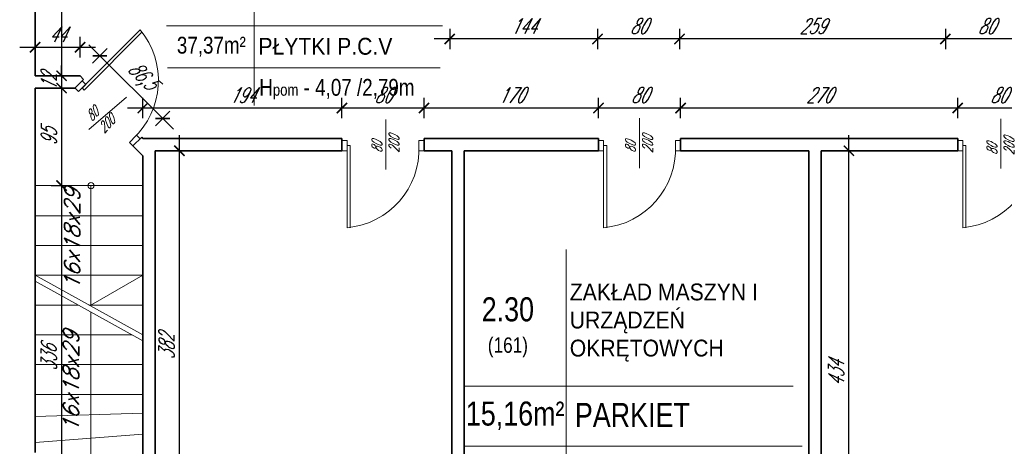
# Model space of a CAD drawing. Header units: millimetres. Extents: x 402 to 79005, y -7782 to 89952.
# Tile 111 of 256: x 24151 to 25110, y 24023 to 24438. Entities that reach past the tile are written whole.
import ezdxf

# ---------------------------------------------------------------- set-up
doc = ezdxf.new("R2010")
doc.units = ezdxf.units.MM
doc.header["$LTSCALE"] = 10
doc.layers.get('0').update_dxf_attribs({"lineweight": 0})
doc.layers.get('Defpoints').update_dxf_attribs({"color": 253})
for name, color, linetype, lineweight in [('01 parter - ściany', 253, 'Continuous', 35), ('03-02_schody', 253, 'Continuous', 5), ('03_drzwi', 253, 'Continuous', 15), ('05-01_wymiary', 253, 'Continuous', 5), ('05-03_opis', 253, 'Continuous', 5)]:
    doc.layers.add(name, color=color, linetype=linetype, lineweight=lineweight)
doc.styles.add('ariel', font='ARIAL.TTF', dxfattribs={"width": 0.8})
doc.styles.add('ariel_wym', font='simplex.shx', dxfattribs={"width": 0.65, "oblique": 25})
doc.dimstyles.new('ariel 50 wnętrze', dxfattribs={"dimtxt": 15, "dimasz": 10, "dimexe": 10, "dimexo": 0, "dimgap": 5, "dimtad": 1, "dimdec": 1, "dimrnd": 0.5, "dimtxsty": 'ariel_wym', "dimblk": 'ARCHTICK', "dimcen": 2.5, "dimdle": 15, "dimazin": 0, "dimtfac": 1, "dimtdec": 1, "dimtix": 1, "dimtmove": 0, "dimatfit": 3, "dimldrblk": 'DOT', "dimfxl": 0, "dimarcsym": 0})

# ---------------------------------------------------------------- blocks, each defined once
blk = doc.blocks.new('_ArchTick')
at = {"color": 0, "linetype": 'ByBlock', "const_width": 0.15}
blk.add_lwpolyline([(-0.5, -0.5), (0.5, 0.5)], dxfattribs=at)
blk = doc.blocks.new('*D2324')
at = {"layer": '05-01_wymiary', "color": 0, "lineweight": -2}
for p, q in [((25053, 24429.5), (25053, 24409.5)), ((25133, 24429.5), (25133, 24409.5)), ((25148, 24419.5), (25038, 24419.5))]:
    blk.add_line(p, q, dxfattribs=at)
at = {"layer": 'Defpoints', "color": 0}
for p in [(25053, 24460.69), (25133, 24460.69), (25053, 24419.5)]:
    blk.add_point(p, dxfattribs=at)
at = {"layer": '05-01_wymiary', "color": 0, "lineweight": -2, "xscale": 10, "yscale": 10, "zscale": 10, "rotation": 180}
blk.add_blockref('_ArchTick', (25053, 24419.5), dxfattribs=at)
at = {"layer": '05-01_wymiary', "color": 0, "lineweight": -2, "xscale": 10, "yscale": 10, "zscale": 10}
blk.add_blockref('_ArchTick', (25133, 24419.5), dxfattribs=at)
at = {"layer": '05-01_wymiary', "color": 0, "insert": (25093, 24432), "char_height": 15, "attachment_point": 5, "style": 'ariel_wym'}
blk.add_mtext('80', dxfattribs=at)
blk = doc.blocks.new('_Dot')
at = {"color": 0, "linetype": 'ByBlock', "lineweight": -2}
blk.add_line((-0.5, 0), (-1, 0), dxfattribs=at)
at = {"color": 0, "linetype": 'ByBlock', "const_width": 0.5}
blk.add_lwpolyline([(-0.25, 0, 1), (0.25, 0, 1)], format="xyb", close=True, dxfattribs=at)
blk = doc.blocks.new('*D2325')
at = {"layer": '05-01_wymiary', "color": 0, "lineweight": -2}
for p, q in [((24794, 24429.5), (24794, 24409.5)), ((25053, 24429.5), (25053, 24409.5)), ((25068, 24419.5), (24779, 24419.5))]:
    blk.add_line(p, q, dxfattribs=at)
at = {"layer": 'Defpoints', "color": 0}
for p in [(24794, 24460.69), (25053, 24460.69), (24794, 24419.5)]:
    blk.add_point(p, dxfattribs=at)
at = {"layer": '05-01_wymiary', "color": 0, "lineweight": -2, "xscale": 10, "yscale": 10, "zscale": 10, "rotation": 180}
blk.add_blockref('_ArchTick', (24794, 24419.5), dxfattribs=at)
at = {"layer": '05-01_wymiary', "color": 0, "lineweight": -2, "xscale": 10, "yscale": 10, "zscale": 10}
blk.add_blockref('_ArchTick', (25053, 24419.5), dxfattribs=at)
at = {"layer": '05-01_wymiary', "color": 0, "insert": (24923.5, 24432), "char_height": 15, "attachment_point": 5, "style": 'ariel_wym'}
blk.add_mtext('259', dxfattribs=at)
blk = doc.blocks.new('*D2326')
at = {"layer": '05-01_wymiary', "color": 0, "lineweight": -2}
for p, q in [((24714, 24429.5), (24714, 24409.5)), ((24794, 24429.5), (24794, 24409.5)), ((24809, 24419.5), (24699, 24419.5))]:
    blk.add_line(p, q, dxfattribs=at)
at = {"layer": 'Defpoints', "color": 0}
for p in [(24714, 24460.69), (24794, 24460.69), (24714, 24419.5)]:
    blk.add_point(p, dxfattribs=at)
at = {"layer": '05-01_wymiary', "color": 0, "lineweight": -2, "xscale": 10, "yscale": 10, "zscale": 10, "rotation": 180}
blk.add_blockref('_ArchTick', (24714, 24419.5), dxfattribs=at)
at = {"layer": '05-01_wymiary', "color": 0, "lineweight": -2, "xscale": 10, "yscale": 10, "zscale": 10}
blk.add_blockref('_ArchTick', (24794, 24419.5), dxfattribs=at)
at = {"layer": '05-01_wymiary', "color": 0, "insert": (24754, 24432), "char_height": 15, "attachment_point": 5, "style": 'ariel_wym'}
blk.add_mtext('80', dxfattribs=at)
blk = doc.blocks.new('*D2327')
at = {"layer": '05-01_wymiary', "color": 0, "lineweight": -2}
for p, q in [((24570, 24429.5), (24570, 24409.5)), ((24714, 24429.5), (24714, 24409.5)), ((24729, 24419.5), (24555, 24419.5))]:
    blk.add_line(p, q, dxfattribs=at)
at = {"layer": 'Defpoints', "color": 0}
for p in [(24570, 24460.69), (24714, 24460.69), (24570, 24419.5)]:
    blk.add_point(p, dxfattribs=at)
at = {"layer": '05-01_wymiary', "color": 0, "lineweight": -2, "xscale": 10, "yscale": 10, "zscale": 10, "rotation": 180}
blk.add_blockref('_ArchTick', (24570, 24419.5), dxfattribs=at)
at = {"layer": '05-01_wymiary', "color": 0, "lineweight": -2, "xscale": 10, "yscale": 10, "zscale": 10}
blk.add_blockref('_ArchTick', (24714, 24419.5), dxfattribs=at)
at = {"layer": '05-01_wymiary', "color": 0, "insert": (24642, 24432), "char_height": 15, "attachment_point": 5, "style": 'ariel_wym'}
blk.add_mtext('144', dxfattribs=at)
blk = doc.blocks.new('*D2329')
at = {"layer": '05-01_wymiary', "color": 0, "lineweight": -2}
for p, q in [((25065, 24342.25), (25065, 24362.25)), ((25145, 24342.25), (25145, 24362.25)), ((25160, 24352.25), (25050, 24352.25))]:
    blk.add_line(p, q, dxfattribs=at)
at = {"layer": 'Defpoints', "color": 0}
for p in [(25065, 24352.25), (25065, 24322.69), (25145, 24322.69)]:
    blk.add_point(p, dxfattribs=at)
at = {"layer": '05-01_wymiary', "color": 0, "lineweight": -2, "xscale": 10, "yscale": 10, "zscale": 10, "rotation": 180}
blk.add_blockref('_ArchTick', (25065, 24352.25), dxfattribs=at)
at = {"layer": '05-01_wymiary', "color": 0, "lineweight": -2, "xscale": 10, "yscale": 10, "zscale": 10}
blk.add_blockref('_ArchTick', (25145, 24352.25), dxfattribs=at)
at = {"layer": '05-01_wymiary', "color": 0, "insert": (25105, 24364.75), "char_height": 15, "attachment_point": 5, "style": 'ariel_wym'}
blk.add_mtext('80', dxfattribs=at)
blk = doc.blocks.new('*D2330')
at = {"layer": '05-01_wymiary', "color": 0, "lineweight": -2}
for p, q in [((24795, 24342.25), (24795, 24362.25)), ((25065, 24342.25), (25065, 24362.25)), ((25080, 24352.25), (24780, 24352.25))]:
    blk.add_line(p, q, dxfattribs=at)
at = {"layer": 'Defpoints', "color": 0}
for p in [(24795, 24352.25), (25065, 24322.69), (24795, 24320.69)]:
    blk.add_point(p, dxfattribs=at)
at = {"layer": '05-01_wymiary', "color": 0, "lineweight": -2, "xscale": 10, "yscale": 10, "zscale": 10, "rotation": 180}
blk.add_blockref('_ArchTick', (24795, 24352.25), dxfattribs=at)
at = {"layer": '05-01_wymiary', "color": 0, "lineweight": -2, "xscale": 10, "yscale": 10, "zscale": 10}
blk.add_blockref('_ArchTick', (25065, 24352.25), dxfattribs=at)
at = {"layer": '05-01_wymiary', "color": 0, "insert": (24930, 24364.75), "char_height": 15, "attachment_point": 5, "style": 'ariel_wym'}
blk.add_mtext('270', dxfattribs=at)
blk = doc.blocks.new('*D2331')
at = {"layer": '05-01_wymiary', "color": 0, "lineweight": -2}
for p, q in [((24715, 24342.25), (24715, 24362.25)), ((24795, 24342.25), (24795, 24362.25)), ((24810, 24352.25), (24700, 24352.25))]:
    blk.add_line(p, q, dxfattribs=at)
at = {"layer": 'Defpoints', "color": 0}
for p in [(24715, 24352.25), (24715, 24322.69), (24795, 24320.69)]:
    blk.add_point(p, dxfattribs=at)
at = {"layer": '05-01_wymiary', "color": 0, "lineweight": -2, "xscale": 10, "yscale": 10, "zscale": 10, "rotation": 180}
blk.add_blockref('_ArchTick', (24715, 24352.25), dxfattribs=at)
at = {"layer": '05-01_wymiary', "color": 0, "lineweight": -2, "xscale": 10, "yscale": 10, "zscale": 10}
blk.add_blockref('_ArchTick', (24795, 24352.25), dxfattribs=at)
at = {"layer": '05-01_wymiary', "color": 0, "insert": (24755, 24364.75), "char_height": 15, "attachment_point": 5, "style": 'ariel_wym'}
blk.add_mtext('80', dxfattribs=at)
blk = doc.blocks.new('*D2332')
at = {"layer": '05-01_wymiary', "color": 0, "lineweight": -2}
for p, q in [((24545, 24342.25), (24545, 24362.25)), ((24715, 24342.25), (24715, 24362.25)), ((24730, 24352.25), (24530, 24352.25))]:
    blk.add_line(p, q, dxfattribs=at)
at = {"layer": 'Defpoints', "color": 0}
for p in [(24545, 24352.25), (24545, 24322.69), (24715, 24322.69)]:
    blk.add_point(p, dxfattribs=at)
at = {"layer": '05-01_wymiary', "color": 0, "lineweight": -2, "xscale": 10, "yscale": 10, "zscale": 10, "rotation": 180}
blk.add_blockref('_ArchTick', (24545, 24352.25), dxfattribs=at)
at = {"layer": '05-01_wymiary', "color": 0, "lineweight": -2, "xscale": 10, "yscale": 10, "zscale": 10}
blk.add_blockref('_ArchTick', (24715, 24352.25), dxfattribs=at)
at = {"layer": '05-01_wymiary', "color": 0, "insert": (24630, 24364.75), "char_height": 15, "attachment_point": 5, "style": 'ariel_wym'}
blk.add_mtext('170', dxfattribs=at)
blk = doc.blocks.new('*D2333')
at = {"layer": '05-01_wymiary', "color": 0, "lineweight": -2}
for p, q in [((24465, 24342.25), (24465, 24362.25)), ((24545, 24342.25), (24545, 24362.25)), ((24560, 24352.25), (24450, 24352.25))]:
    blk.add_line(p, q, dxfattribs=at)
at = {"layer": 'Defpoints', "color": 0}
for p in [(24465, 24352.25), (24465, 24322.69), (24545, 24322.69)]:
    blk.add_point(p, dxfattribs=at)
at = {"layer": '05-01_wymiary', "color": 0, "lineweight": -2, "xscale": 10, "yscale": 10, "zscale": 10, "rotation": 180}
blk.add_blockref('_ArchTick', (24465, 24352.25), dxfattribs=at)
at = {"layer": '05-01_wymiary', "color": 0, "lineweight": -2, "xscale": 10, "yscale": 10, "zscale": 10}
blk.add_blockref('_ArchTick', (24545, 24352.25), dxfattribs=at)
at = {"layer": '05-01_wymiary', "color": 0, "insert": (24505, 24364.75), "char_height": 15, "attachment_point": 5, "style": 'ariel_wym'}
blk.add_mtext('80', dxfattribs=at)
blk = doc.blocks.new('*D2334')
at = {"layer": '05-01_wymiary', "color": 0, "lineweight": -2}
for p, q in [((24271, 24342.25), (24271, 24362.25)), ((24465, 24342.25), (24465, 24362.25)), ((24480, 24352.25), (24256, 24352.25))]:
    blk.add_line(p, q, dxfattribs=at)
at = {"layer": 'Defpoints', "color": 0}
for p in [(24271, 24352.25), (24271, 24322.69), (24465, 24322.69)]:
    blk.add_point(p, dxfattribs=at)
at = {"layer": '05-01_wymiary', "color": 0, "lineweight": -2, "xscale": 10, "yscale": 10, "zscale": 10, "rotation": 180}
blk.add_blockref('_ArchTick', (24271, 24352.25), dxfattribs=at)
at = {"layer": '05-01_wymiary', "color": 0, "lineweight": -2, "xscale": 10, "yscale": 10, "zscale": 10}
blk.add_blockref('_ArchTick', (24465, 24352.25), dxfattribs=at)
at = {"layer": '05-01_wymiary', "color": 0, "insert": (24368, 24364.75), "char_height": 15, "attachment_point": 5, "style": 'ariel_wym'}
blk.add_mtext('194', dxfattribs=at)
blk = doc.blocks.new('*D2338')
at = {"layer": '05-01_wymiary', "color": 0, "lineweight": -2}
for p, q in [((24958.99, 23861.69), (24958.99, 24325.69)), ((24948.99, 24310.69), (24968.99, 24310.69)), ((24948.99, 23876.69), (24968.99, 23876.69))]:
    blk.add_line(p, q, dxfattribs=at)
at = {"layer": 'Defpoints', "color": 0}
for p in [(24920, 24310.69), (24958.99, 24310.69), (24920, 23876.69)]:
    blk.add_point(p, dxfattribs=at)
at = {"layer": '05-01_wymiary', "color": 0, "lineweight": -2, "xscale": 10, "yscale": 10, "zscale": 10}
for p, rotation in [((24958.99, 24310.69), 90), ((24958.99, 23876.69), 270)]:
    blk.add_blockref('_ArchTick', p, dxfattribs=dict(at, rotation=rotation))
at = {"layer": '05-01_wymiary', "color": 0, "insert": (24946.49, 24093.69), "char_height": 15, "attachment_point": 5, "rotation": 90, "style": 'ariel_wym'}
blk.add_mtext('434', dxfattribs=at)
blk = doc.blocks.new('*D2371')
at = {"layer": '05-01_wymiary', "color": 0, "lineweight": -2}
for p, q in [((24191.82, 24586.69), (24191.82, 24368.67)), ((24181.82, 24571.69), (24201.82, 24571.69)), ((24181.82, 24383.67), (24201.82, 24383.67))]:
    blk.add_line(p, q, dxfattribs=at)
at = {"layer": 'Defpoints', "color": 0}
for p in [(24166, 24571.69), (24166, 24383.67), (24191.82, 24383.67)]:
    blk.add_point(p, dxfattribs=at)
at = {"layer": '05-01_wymiary', "color": 0, "lineweight": -2, "xscale": 10, "yscale": 10, "zscale": 10}
for p, rotation in [((24191.82, 24571.69), 90), ((24191.82, 24383.67), 270)]:
    blk.add_blockref('_ArchTick', p, dxfattribs=dict(at, rotation=rotation))
at = {"layer": '05-01_wymiary', "color": 0, "insert": (24179.32, 24477.68), "char_height": 15, "attachment_point": 5, "rotation": 90, "style": 'ariel_wym'}
blk.add_mtext('188', dxfattribs=at)
blk = doc.blocks.new('*D2372')
at = {"layer": '05-01_wymiary', "color": 0, "lineweight": -2}
for p, q in [((24191.82, 24383.67), (24191.82, 24393.67)), ((24181.82, 24383.67), (24201.82, 24383.67)), ((24191.82, 24383.67), (24191.82, 24371.67)), ((24181.82, 24371.67), (24201.82, 24371.67)), ((24191.82, 24371.67), (24191.82, 24361.67))]:
    blk.add_line(p, q, dxfattribs=at)
at = {"layer": 'Defpoints', "color": 0}
for p in [(24166, 24383.67), (24166, 24371.67), (24191.82, 24371.67)]:
    blk.add_point(p, dxfattribs=at)
at = {"layer": '05-01_wymiary', "color": 0, "lineweight": -2, "xscale": 10, "yscale": 10, "zscale": 10}
for p, rotation in [((24191.82, 24383.67), 270), ((24191.82, 24371.67), 90)]:
    blk.add_blockref('_ArchTick', p, dxfattribs=dict(at, rotation=rotation))
at = {"layer": '05-01_wymiary', "color": 0, "insert": (24179.32, 24377.67), "char_height": 15, "attachment_point": 5, "rotation": 90, "style": 'ariel_wym'}
blk.add_mtext('12', dxfattribs=at)
blk = doc.blocks.new('*D2373')
at = {"layer": '05-01_wymiary', "color": 0, "lineweight": -2}
for p, q in [((24191.82, 24386.67), (24191.82, 24261.69)), ((24181.82, 24371.67), (24201.82, 24371.67)), ((24181.82, 24276.69), (24201.82, 24276.69))]:
    blk.add_line(p, q, dxfattribs=at)
at = {"layer": 'Defpoints', "color": 0}
for p in [(24166, 24371.67), (24166, 24276.69), (24191.82, 24276.69)]:
    blk.add_point(p, dxfattribs=at)
at = {"layer": '05-01_wymiary', "color": 0, "lineweight": -2, "xscale": 10, "yscale": 10, "zscale": 10}
for p, rotation in [((24191.82, 24371.67), 90), ((24191.82, 24276.69), 270)]:
    blk.add_blockref('_ArchTick', p, dxfattribs=dict(at, rotation=rotation))
at = {"layer": '05-01_wymiary', "color": 0, "insert": (24179.32, 24324.18), "char_height": 15, "attachment_point": 5, "rotation": 90, "style": 'ariel_wym'}
blk.add_mtext('95', dxfattribs=at)
blk = doc.blocks.new('*D2374')
at = {"layer": '05-01_wymiary', "color": 0, "lineweight": -2}
for p, q in [((24191.82, 24291.69), (24191.82, 23925.75)), ((24181.82, 24276.69), (24201.82, 24276.69)), ((24181.82, 23940.75), (24201.82, 23940.75))]:
    blk.add_line(p, q, dxfattribs=at)
at = {"layer": 'Defpoints', "color": 0}
for p in [(24166, 24276.69), (24166, 23940.75), (24191.82, 23940.75)]:
    blk.add_point(p, dxfattribs=at)
at = {"layer": '05-01_wymiary', "color": 0, "lineweight": -2, "xscale": 10, "yscale": 10, "zscale": 10}
for p, rotation in [((24191.82, 24276.69), 90), ((24191.82, 23940.75), 270)]:
    blk.add_blockref('_ArchTick', p, dxfattribs=dict(at, rotation=rotation))
at = {"layer": '05-01_wymiary', "color": 0, "insert": (24179.32, 24108.72), "char_height": 15, "attachment_point": 5, "rotation": 90, "style": 'ariel_wym'}
blk.add_mtext('336', dxfattribs=at)
blk = doc.blocks.new('*D2380')
at = {"layer": '05-01_wymiary', "color": 0, "lineweight": -2}
for p, q in [((24306.68, 23913.75), (24306.68, 24325.69)), ((24296.68, 24310.69), (24316.68, 24310.69)), ((24296.68, 23928.75), (24316.68, 23928.75))]:
    blk.add_line(p, q, dxfattribs=at)
at = {"layer": 'Defpoints', "color": 0}
for p in [(24283, 24310.69), (24306.68, 24310.69), (24283, 23928.75)]:
    blk.add_point(p, dxfattribs=at)
at = {"layer": '05-01_wymiary', "color": 0, "lineweight": -2, "xscale": 10, "yscale": 10, "zscale": 10}
for p, rotation in [((24306.68, 24310.69), 90), ((24306.68, 23928.75), 270)]:
    blk.add_blockref('_ArchTick', p, dxfattribs=dict(at, rotation=rotation))
at = {"layer": '05-01_wymiary', "color": 0, "insert": (24294.18, 24119.72), "char_height": 15, "attachment_point": 5, "rotation": 90, "style": 'ariel_wym'}
blk.add_mtext('382', dxfattribs=at)
blk = doc.blocks.new('*D2381')
at = {"layer": '05-01_wymiary', "color": 0, "lineweight": -2}
for p, q in [((24166, 24401.48), (24166, 24421.48)), ((24209.78, 24401.48), (24209.78, 24421.48)), ((24151, 24411.48), (24224.78, 24411.48))]:
    blk.add_line(p, q, dxfattribs=at)
at = {"layer": 'Defpoints', "color": 0}
for p in [(24209.78, 24411.48), (24166, 24383.67), (24209.78, 24383.67)]:
    blk.add_point(p, dxfattribs=at)
at = {"layer": '05-01_wymiary', "color": 0, "lineweight": -2, "xscale": 10, "yscale": 10, "zscale": 10, "rotation": 180}
blk.add_blockref('_ArchTick', (24166, 24411.48), dxfattribs=at)
at = {"layer": '05-01_wymiary', "color": 0, "lineweight": -2, "xscale": 10, "yscale": 10, "zscale": 10}
blk.add_blockref('_ArchTick', (24209.78, 24411.48), dxfattribs=at)
at = {"layer": '05-01_wymiary', "color": 0, "insert": (24187.89, 24423.98), "char_height": 15, "attachment_point": 5, "style": 'ariel_wym'}
blk.add_mtext('44', dxfattribs=at)
blk = doc.blocks.new('*D2382')
at = {"layer": '05-01_wymiary', "color": 0, "lineweight": -2}
for p, q in [((24218.52, 24413.7), (24300.99, 24331.54)), ((24222.09, 24396.03), (24236.21, 24410.2)), ((24283.31, 24335.05), (24297.42, 24349.21))]:
    blk.add_line(p, q, dxfattribs=at)
at = {"layer": 'Defpoints', "color": 0}
for p in [(24209.78, 24383.67), (24290.36, 24342.13), (24271, 24322.69)]:
    blk.add_point(p, dxfattribs=at)
at = {"layer": '05-01_wymiary', "color": 0, "lineweight": -2, "xscale": 10, "yscale": 10, "zscale": 10}
for p, rotation in [((24229.15, 24403.11), 135.1092396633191), ((24290.36, 24342.13), 315.109239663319)]:
    blk.add_blockref('_ArchTick', p, dxfattribs=dict(at, rotation=rotation))
at = {"layer": '05-01_wymiary', "color": 0, "insert": (24269.59, 24382.49), "char_height": 15, "attachment_point": 5, "rotation": 315.10924, "style": 'ariel_wym'}
blk.add_mtext('86,5', dxfattribs=at)

msp = doc.modelspace()

# ---------------------------------------------------------------- linework, layer by layer
at = {"layer": '01 parter - ściany'}
for p, q in [((24166, 24383.67), (24166, 24571.69)), ((24166, 24399.54), (24166, 24411.54)), ((24209.78, 24383.67), (24166, 24383.67)), ((24204.82, 24371.67), (24213.29, 24380.17)), ((24209.78, 24383.67), (24213.29, 24380.17)), ((24166, 24016.69), (24166, 24371.67)), ((24204.82, 24371.67), (24166, 24371.67)), ((24261.39, 24315.32), (24269.86, 24323.82)), ((24269.86, 24323.82), (24271, 24322.69)), ((24271, 24322.69), (24465, 24322.69)), ((24465, 24322.69), (24465, 24310.69)), ((24545, 24322.69), (24715, 24322.69)), ((24545, 24322.69), (24545, 24310.69)), ((24715, 24310.69), (24715, 24322.69)), ((24795, 24322.69), (25065, 24322.69)), ((24795, 24310.69), (24795, 24322.69)), ((25065, 24310.69), (25065, 24322.69)), ((24261.39, 24315.32), (24271, 24305.75)), ((24271, 23940.75), (24271, 24305.75)), ((24283, 24310.69), (24465, 24310.69)), ((24283, 23928.75), (24283, 24310.69)), ((24545, 24310.69), (24572, 24310.69)), ((24572, 23876.69), (24572, 24310.69)), ((24584, 24310.69), (24715, 24310.69)), ((24584, 23876.69), (24584, 24310.69)), ((24795, 24310.69), (24920, 24310.69)), ((24920, 23876.69), (24920, 24310.69)), ((24932, 24310.69), (25065, 24310.69)), ((24932, 23876.69), (24932, 24310.69))]:
    msp.add_line(p, q, dxfattribs=at)
at = {"layer": '03-02_schody'}
for p, q in [((24166, 24276.69), (24271, 24276.69)), ((24220.37, 24276.69), (24220.37, 24159.36)), ((24166, 24247.39), (24271, 24247.39)), ((24166, 24218.39), (24271, 24218.39)), ((24166, 24189.39), (24271, 24189.39)), ((24271, 24131.39), (24166, 24189.39)), ((24220.37, 24160.39), (24271, 24189.39)), ((24271, 24125.68), (24166, 24183.68)), ((24166, 24160.39), (24208.16, 24160.39)), ((24218.5, 24160.39), (24271, 24160.39)), ((24220.37, 24153.65), (24220.37, 23978.21)), ((24166, 24131.39), (24260.66, 24131.39)), ((24166, 24102.39), (24271, 24102.39)), ((24166, 24073.39), (24271, 24073.39)), ((24166, 24051.8), (24271, 24054.95)), ((24166, 24026.54), (24271, 24034.79))]:
    msp.add_line(p, q, dxfattribs=at)
msp.add_circle((24220.37, 24276.69), 3, dxfattribs=at)
at = {"layer": '03_drzwi'}
for p, q in [((24211.79, 24371.79), (24268.25, 24428.47)), ((24213.91, 24369.68), (24270.35, 24426.37)), ((24204.71, 24371.78), (24208.26, 24368.25)), ((24208.26, 24368.25), (24215.31, 24375.34)), ((24215.31, 24375.34), (24211.77, 24378.87)), ((24213.91, 24369.68), (24211.79, 24371.79)), ((24254.92, 24362.94), (24218.24, 24331.25)), ((24507.83, 24292.55), (24507.83, 24341.03)), ((24754.96, 24293.8), (24754.96, 24342.28)), ((25107.15, 24293.25), (25107.15, 24341.73)), ((24264.91, 24325.93), (24257.85, 24318.85)), ((24268.45, 24322.4), (24264.91, 24325.93)), ((24257.85, 24318.85), (24261.39, 24315.32)), ((24465, 24320.69), (24470, 24320.69)), ((24470, 24320.69), (24470, 24310.69)), ((24470, 24315.69), (24470, 24235.69)), ((24473, 24315.69), (24470, 24315.69)), ((24473, 24315.69), (24472.97, 24235.69)), ((24540, 24310.69), (24540, 24320.69)), ((24540, 24320.69), (24545, 24320.69)), ((24715, 24320.69), (24720, 24320.69)), ((24720, 24320.69), (24720, 24310.69)), ((24720, 24315.69), (24720, 24235.69)), ((24723, 24315.69), (24720, 24315.69)), ((24723, 24315.69), (24722.97, 24235.69)), ((24790, 24310.69), (24790, 24320.69)), ((24790, 24320.69), (24795, 24320.69)), ((25065, 24320.69), (25070, 24320.69)), ((25070, 24320.69), (25070, 24310.69)), ((25070, 24315.69), (25070, 24235.69)), ((25073, 24315.69), (25070, 24315.69)), ((25073, 24315.69), (25072.97, 24235.69)), ((24470, 24310.69), (24465, 24310.69)), ((24545, 24310.69), (24540, 24310.69)), ((24720, 24310.69), (24715, 24310.69)), ((24795, 24310.69), (24790, 24310.69)), ((25070, 24310.69), (25065, 24310.69))]:
    msp.add_line(p, q, dxfattribs=at)
for centre, start, end in [((24209.22, 24379.03), 312.64017, 39.95016), ((24463.07, 24312.37), 275.15908, 2.46907), ((24713.07, 24312.37), 275.15908, 2.46907), ((25063.07, 24312.37), 275.15908, 2.46907)]:
    msp.add_arc(centre, 76.99, start, end, dxfattribs=at)
at = {"layer": '05-03_opis'}
for p, q in [((24379.34, 24474.63), (24379.34, 24354.83)), ((24294.13, 24432.16), (24562.98, 24432.16)), ((24294.89, 24391.31), (24560.88, 24391.31)), ((24683.53, 24214.36), (24683.53, 23964.17)), ((24585.24, 24081.43), (24904.65, 24081.43)), ((24585.24, 24023.08), (24913.36, 24023.08))]:
    msp.add_line(p, q, dxfattribs=at)

# ---------------------------------------------------------------- texts
at = {"layer": '03_drzwi', "char_height": 10, "width": 46.1752, "attachment_point": 1, "style": 'ariel_wym'}
for insert, rotation in [((24214.14, 24345.74), 45.96317), ((24494.05, 24308.64), 90), ((24741.19, 24308.58), 90), ((25093.37, 24306.55), 90)]:
    msp.add_mtext('80\\P200', dxfattribs=dict(at, insert=insert, rotation=rotation))
at = {"layer": '05-03_opis', "style": 'ariel'}
for s, insert, char_height, width, attachment_point in [('{\\fArial|b0|i0|c238|p34;37,37m²}', (24337.76, 24411.93), 16.3964, 76.2388, 5), ('\\W0.9;{\\fArial|b0|i0|c238|p34;PŁYTKI P.C.V}', (24383.61, 24412.29), 16.3964, 249.6463, 4), ('{\\fArial|b0|i0|c238|p34; H\\H0.7x;pom\\H1.429x; - 4,07 /2,79m}', (24379.34, 24370.7), 16.3964, 225.9523, 4), ('\\W0.9;{\\fArial|b0|i0|c238|p34;ZAKŁAD MASZYN I URZĄDZEŃ OKRĘTOWYCH}', (24687, 24143.32), 16.3964, 249.6463, 4), ('{\\fArial|b0|i0|c238|p34;2.30\\P\\H0.6404x;(161)}', (24626.7, 24138.64), 23.4234, 108.9126, 5), ('{\\fArial|b0|i0|c238|p34;15,16m²}', (24633.79, 24052.53), 23.4234, 108.9126, 5), ('{\\fArial|b0|i0|c238|p34;PARKIET}', (24691.99, 24053.37), 23.4234, 322.789, 4)]:
    msp.add_mtext(s, dxfattribs=dict(at, insert=insert, char_height=char_height, width=width, attachment_point=attachment_point))
at = {"layer": '05-03_opis', "lineweight": 0, "char_height": 15, "width": 55, "attachment_point": 5, "rotation": 90, "style": 'ariel_wym'}
for insert in [(24202.06, 24224.19), (24200.98, 24085.45)]:
    msp.add_mtext('{\\W1;16x18x29}', dxfattribs=dict(at, insert=insert))

# ---------------------------------------------------------------- dimensions: what is measured, and where the dimension line sits
at = {"layer": '05-01_wymiary'}
for base, p1, p2, picture, middle in [((24191.82, 24383.67), (24166, 24571.69), (24166, 24383.67), '*D2371', (24179.32, 24477.68)), ((24306.68, 24310.69), (24283, 23928.75), (24283, 24310.69), '*D2380', (24294.18, 24119.72)), ((24958.99, 24310.69), (24920, 23876.69), (24920, 24310.69), '*D2338', (24946.49, 24093.69))]:
    dim = msp.add_linear_dim(base=base, p1=p1, p2=p2, angle=90, dimstyle='ariel 50 wnętrze', dxfattribs=at)
    dim.commit()
    dim.dimension.update_dxf_attribs({"geometry": picture, "text_midpoint": middle})
for base, p1, p2, picture, middle in [((24570, 24419.5), (24714, 24460.69), (24570, 24460.69), '*D2327', (24642, 24432)), ((24714, 24419.5), (24794, 24460.69), (24714, 24460.69), '*D2326', (24754, 24432)), ((24794, 24419.5), (25053, 24460.69), (24794, 24460.69), '*D2325', (24923.5, 24432)), ((25053, 24419.5), (25133, 24460.69), (25053, 24460.69), '*D2324', (25093, 24432)), ((24271, 24352.25), (24465, 24322.69), (24271, 24322.69), '*D2334', (24368, 24364.75)), ((24465, 24352.25), (24545, 24322.69), (24465, 24322.69), '*D2333', (24505, 24364.75)), ((24545, 24352.25), (24715, 24322.69), (24545, 24322.69), '*D2332', (24630, 24364.75)), ((24715, 24352.25), (24795, 24320.69), (24715, 24322.69), '*D2331', (24755, 24364.75)), ((24795, 24352.25), (25065, 24322.69), (24795, 24320.69), '*D2330', (24930, 24364.75)), ((25065, 24352.25), (25145, 24322.69), (25065, 24322.69), '*D2329', (25105, 24364.75))]:
    dim = msp.add_linear_dim(base=base, p1=p1, p2=p2, dimstyle='ariel 50 wnętrze', override={"dimtmove": 1}, dxfattribs=at)
    dim.commit()
    dim.dimension.update_dxf_attribs({"geometry": picture, "text_midpoint": middle})
dim = msp.add_linear_dim(base=(24209.78, 24411.48), p1=(24166, 24383.67), p2=(24209.78, 24383.67), dimstyle='ariel 50 wnętrze', dxfattribs=at)
dim.commit()
dim.dimension.update_dxf_attribs({"geometry": '*D2381', "text_midpoint": (24187.89, 24423.98)})
dim = msp.add_aligned_dim(p1=(24209.78, 24383.67), p2=(24271, 24322.69), distance=27.44, dimstyle='ariel 50 wnętrze', dxfattribs=at)
dim.commit()
dim.dimension.update_dxf_attribs({"geometry": '*D2382', "text_midpoint": (24269.59, 24382.49)})
for base, p1, p2, picture, middle in [((24191.82, 24371.67), (24166, 24383.67), (24166, 24371.67), '*D2372', (24179.32, 24377.67)), ((24191.82, 24276.69), (24166, 24371.67), (24166, 24276.69), '*D2373', (24179.32, 24324.18)), ((24191.82, 23940.75), (24166, 24276.69), (24166, 23940.75), '*D2374', (24179.32, 24108.72))]:
    dim = msp.add_linear_dim(base=base, p1=p1, p2=p2, angle=90, dimstyle='ariel 50 wnętrze', override={"dimtmove": 1}, dxfattribs=at)
    dim.commit()
    dim.dimension.update_dxf_attribs({"geometry": picture, "text_midpoint": middle})

doc.saveas('drawing.dxf')
